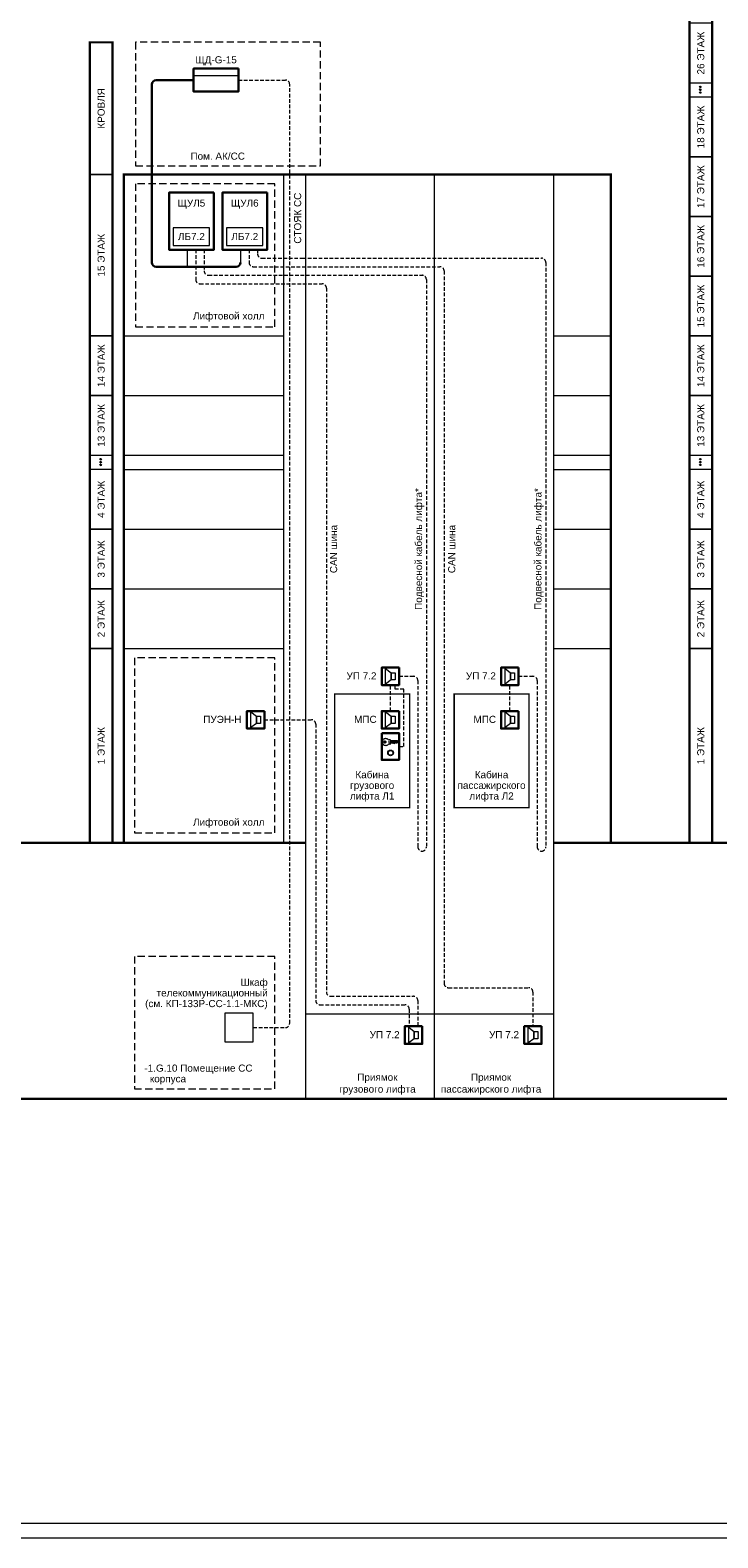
# Model space of a CAD drawing. Header units: millimetres. Extents: x 0 to 2625, y -889 to 841.
# Tile 10 of 24: x 382 to 624, y 0 to 530. Entities that reach past the tile are written whole.
import ezdxf

# ---------------------------------------------------------------- set-up
doc = ezdxf.new("R2010")
doc.units = ezdxf.units.MM
doc.linetypes.add('штриховая', pattern=[19.05, 12.7, -6.35])
doc.layers.get('0').update_dxf_attribs({"lineweight": 15})
doc.styles.add('CP.Text', font='arial.ttf')
pattern_1 = [(0, (0, -1.405), (0, 6.985), [5.08, -1.905]), (90, (0, -1.405), (-6.985, 4e-16), [5.08, -1.905])]

msp = doc.modelspace()

# ---------------------------------------------------------------- hatches: boundary and pattern name
h = msp.add_hatch()
h.set_pattern_fill('LINE', color=256, scale=0.0125, angle=225)
h.set_pattern_definition([(225, (711.77705, 1447.84069), (0.0280633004, -0.0280633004), [])])
h.paths.add_polyline_path([(617.46, 510.72, 1), (617.46, 510.22, 1)])
h = msp.add_hatch()
h.set_pattern_fill('LINE', color=256, scale=0.0125, angle=225)
h.set_pattern_definition([(225, (711.77705, 1446.84069), (0.0280633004, -0.0280633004), [])])
h.paths.add_polyline_path([(617.46, 509.72, 1), (617.46, 509.22, 1)])
h = msp.add_hatch()
h.set_pattern_fill('LINE', color=256, scale=0.0125, angle=225)
h.set_pattern_definition([(225, (711.77705, 1445.84069), (0.0280633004, -0.0280633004), [])])
h.paths.add_polyline_path([(617.46, 508.72, 1), (617.46, 508.22, 1)])
h = msp.add_hatch()
h.set_pattern_fill('ANGLE', color=4)
h.set_pattern_definition(pattern_1)
h.paths.add_polyline_path([(482.53, 416.42, 1), (483.53, 416.42, 1)])
h = msp.add_hatch()
h.set_pattern_fill('ANGLE', color=4)
h.set_pattern_definition(pattern_1)
h.paths.add_polyline_path([(482.53, 416.42, 1), (483.53, 416.42, 1)])
h = msp.add_hatch()
h.set_pattern_fill('LINE', color=256, scale=0.0125, angle=225)
h.set_pattern_definition([(225, (500.83836, 1316.84069), (0.0280633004, -0.0280633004), [])])
h.paths.add_polyline_path([(406.53, 379.72, 1), (406.53, 379.22, 1)])
h = msp.add_hatch()
h.set_pattern_fill('LINE', color=256, scale=0.0125, angle=225)
h.set_pattern_definition([(225, (500.83836, 1315.84069), (0.0280633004, -0.0280633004), [])])
h.paths.add_polyline_path([(406.53, 378.72, 1), (406.53, 378.22, 1)])
h = msp.add_hatch()
h.set_pattern_fill('LINE', color=256, scale=0.0125, angle=225)
h.set_pattern_definition([(225, (500.83836, 1314.84069), (0.0280633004, -0.0280633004), [])])
h.paths.add_polyline_path([(406.53, 377.72, 1), (406.53, 377.22, 1)])
h = msp.add_hatch()
h.set_pattern_fill('LINE', color=256, scale=0.0125, angle=225)
h.set_pattern_definition([(225, (711.77705, 1316.84069), (0.0280633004, -0.0280633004), [])])
h.paths.add_polyline_path([(617.46, 379.72, 1), (617.46, 379.22, 1)])
h = msp.add_hatch()
h.set_pattern_fill('LINE', color=256, scale=0.0125, angle=225)
h.set_pattern_definition([(225, (711.77705, 1315.84069), (0.0280633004, -0.0280633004), [])])
h.paths.add_polyline_path([(617.46, 378.72, 1), (617.46, 378.22, 1)])
h = msp.add_hatch()
h.set_pattern_fill('LINE', color=256, scale=0.0125, angle=225)
h.set_pattern_definition([(225, (711.77705, 1314.84069), (0.0280633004, -0.0280633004), [])])
h.paths.add_polyline_path([(617.46, 377.72, 1), (617.46, 377.22, 1)])

# ---------------------------------------------------------------- linework, layer by layer
at = {"color": 1, "lineweight": 30}
for p, q in [((424.58, 511.35), (424.58, 448.69)), ((439.25, 512.85), (426.08, 512.85)), ((454.24, 447.19), (426.08, 447.19))]:
    msp.add_line(p, q, dxfattribs=at)
msp.add_line((439.25, 514.44), (455.02, 514.44))
at = {"color": 6, "linetype": 'штриховая', "ltscale": 0.1}
for p, q in [((455.02, 512.85), (471.53, 512.85)), ((473.03, 181.03), (473.03, 511.35)), ((460.24, 179.53), (471.53, 179.53))]:
    msp.add_line(p, q, dxfattribs=at)
at = {"color": 1, "ltscale": 0.1}
for p, q in [((436.96, 453.19), (436.96, 447.19)), ((455.74, 453.19), (455.74, 448.69))]:
    msp.add_line(p, q, dxfattribs=at)
at = {"color": 4, "linetype": 'штриховая', "ltscale": 0.1}
for p, q in [((439.96, 453.19), (439.96, 442.69)), ((458.74, 453.19), (458.74, 448.69)), ((460.24, 447.19), (525.87, 447.19)), ((527.37, 445.69), (527.37, 195.03)), ((441.46, 441.19), (484.46, 441.19)), ((485.96, 439.69), (485.96, 192.03)), ((508.46, 290.89), (508.46, 300)), ((510.08, 298.53), (510.08, 300)), ((513.18, 298.53), (510.08, 298.53)), ((513.18, 278.4), (513.18, 298.53)), ((550.46, 290.89), (550.46, 300)), ((464.12, 287.8), (480.7, 287.8)), ((482.2, 286.3), (482.2, 189.03)), ((511.53, 278.4), (513.18, 278.4)), ((528.87, 193.53), (557.1, 193.53)), ((558.6, 192.03), (558.6, 179.96)), ((483.7, 187.53), (513.6, 187.53)), ((487.46, 190.53), (516.6, 190.53)), ((515.1, 186.03), (515.1, 179.96)), ((518.1, 189.03), (518.1, 179.96))]:
    msp.add_line(p, q, dxfattribs=at)
at = {"color": 30, "linetype": 'штриховая', "ltscale": 0.1, "true_color": 0xf26722}
for p, q in [((442.96, 453.19), (442.96, 445.69)), ((461.74, 453.19), (461.74, 451.69)), ((463.24, 450.19), (477.53, 450.19)), ((477.53, 450.19), (561.62, 450.19)), ((563.12, 448.69), (563.12, 243.08)), ((444.46, 444.19), (519.62, 444.19)), ((521.12, 442.69), (521.12, 243.08)), ((511.53, 303.09), (516.62, 303.09)), ((553.53, 303.09), (558.62, 303.09)), ((518.12, 301.59), (518.12, 243.08)), ((560.12, 301.59), (560.12, 243.08))]:
    msp.add_line(p, q, dxfattribs=at)
at = {"color": 251, "linetype": 'ByBlock', "lineweight": 5, "ltscale": 3, "true_color": 0x636466}
msp.add_line((478.56, 184.3), (565.89, 184.3), dxfattribs=at)
for points in [[(0, 841), (0, 0), (1189, 0), (1189, 841)], [(20, 5), (20, 836), (1184, 836), (1184, 5)], [(432.08, 454.69), (444.85, 454.69), (444.85, 460.91), (432.08, 460.91)], [(450.85, 454.69), (463.62, 454.69), (463.62, 460.91), (450.85, 460.91)]]:
    msp.add_lwpolyline(points, close=True)
at = {"color": 251, "true_color": 0x636466, "const_width": 0.8}
for points in [[(613.65, 726.39), (621.65, 726.39), (621.65, 244.53), (613.65, 244.53)], [(402.72, 526.14), (410.72, 526.14), (410.72, 244.53), (402.72, 244.53)]]:
    msp.add_lwpolyline(points, close=True, dxfattribs=at)
at = {"color": 251, "linetype": 'ByBlock', "lineweight": 5, "ltscale": 3, "true_color": 0x636466}
for points in [[(613.65, 511.87), (621.65, 511.87), (621.65, 532.87), (613.65, 532.87)], [(402.72, 479.66), (410.72, 479.66), (410.72, 526.14), (402.72, 526.14)], [(613.65, 485.87), (621.65, 485.87), (621.65, 506.87), (613.65, 506.87)], [(613.65, 464.87), (621.65, 464.87), (621.65, 485.87), (613.65, 485.87)], [(402.72, 422.87), (410.72, 422.87), (410.72, 479.66), (402.72, 479.66)], [(613.65, 443.87), (621.65, 443.87), (621.65, 464.87), (613.65, 464.87)], [(613.65, 422.87), (621.65, 422.87), (621.65, 443.87), (613.65, 443.87)], [(402.72, 401.87), (410.72, 401.87), (410.72, 422.87), (402.72, 422.87)], [(613.65, 401.87), (621.65, 401.87), (621.65, 422.87), (613.65, 422.87)], [(402.72, 380.87), (410.72, 380.87), (410.72, 401.87), (402.72, 401.87)], [(613.65, 380.87), (621.65, 380.87), (621.65, 401.87), (613.65, 401.87)], [(402.72, 354.87), (410.72, 354.87), (410.72, 375.87), (402.72, 375.87)], [(613.65, 354.87), (621.65, 354.87), (621.65, 375.87), (613.65, 375.87)], [(402.72, 333.87), (410.72, 333.87), (410.72, 354.87), (402.72, 354.87)], [(613.65, 333.87), (621.65, 333.87), (621.65, 354.87), (613.65, 354.87)], [(402.72, 312.87), (410.72, 312.87), (410.72, 333.87), (402.72, 333.87)], [(613.65, 312.87), (621.65, 312.87), (621.65, 333.87), (613.65, 333.87)], [(402.72, 244.53), (410.72, 244.53), (410.72, 312.87), (402.72, 312.87)], [(613.65, 244.53), (621.65, 244.53), (621.65, 312.87), (613.65, 312.87)]]:
    msp.add_lwpolyline(points, close=True, dxfattribs=at)
at = {"linetype": 'штриховая', "ltscale": 0.2}
for points in [[(483.89, 526.14), (418.8, 526.14), (418.8, 482.66), (483.89, 482.66)], [(467.81, 476.41), (418.8, 476.41), (418.8, 426.06), (467.81, 426.06)], [(467.81, 309.61), (418.49, 309.61), (418.49, 248), (467.81, 248)], [(467.81, 204.57), (418.38, 204.57), (418.38, 157.96), (467.81, 157.96)]]:
    msp.add_lwpolyline(points, close=True, dxfattribs=at)
at = {"lineweight": 30}
for points in [[(455.02, 516.9), (455.02, 508.81), (439.25, 508.81), (439.25, 516.9)], [(446.35, 473.27), (446.35, 453.19), (430.58, 453.19), (430.58, 473.27)], [(465.12, 473.27), (465.12, 453.19), (449.35, 453.19), (449.35, 473.27)], [(511.53, 306.18), (511.53, 300), (505.39, 300), (505.39, 306.18)], [(553.53, 306.18), (553.53, 300), (547.39, 300), (547.39, 306.18)], [(464.12, 290.89), (464.12, 284.71), (457.99, 284.71), (457.99, 290.89)], [(511.53, 290.89), (511.53, 284.71), (505.39, 284.71), (505.39, 290.89)], [(553.53, 290.89), (553.53, 284.71), (547.39, 284.71), (547.39, 290.89)], [(505.39, 283.1), (511.53, 283.1), (511.53, 273.7), (505.39, 273.7)], [(519.67, 179.96), (519.67, 173.78), (513.53, 173.78), (513.53, 179.96)], [(561.67, 179.96), (561.67, 173.78), (555.53, 173.78), (555.53, 179.96)]]:
    msp.add_lwpolyline(points, close=True, dxfattribs=at)
at = {"color": 251, "linetype": 'ByBlock', "lineweight": 30, "ltscale": 3, "true_color": 0x636466, "const_width": 0.8}
for points in [[(470.89, 479.66), (414.72, 479.66), (414.72, 244.53), (470.89, 244.53)], [(470.89, 479.66), (565.89, 479.66)], [(565.89, 244.53), (586.03, 244.53), (586.03, 479.66), (565.89, 479.66)], [(108.78, 244.53), (52.6, 244.53), (52.6, 154.49), (1168.01, 154.49), (1168.01, 244.53), (566.89, 244.53)], [(478.56, 244.53), (354.95, 244.53)]]:
    msp.add_lwpolyline(points, dxfattribs=at)
at = {"color": 251, "linetype": 'ByBlock', "lineweight": 5, "ltscale": 3, "true_color": 0x636466}
for points in [[(470.89, 479.66), (470.89, 244.53)], [(478.56, 479.66), (478.56, 154.49)], [(523.89, 479.66), (523.89, 154.49)], [(565.89, 479.66), (565.89, 154.49)], [(565.89, 479.66), (565.89, 154.49)], [(414.72, 422.87), (470.89, 422.87)], [(565.89, 422.87), (586.03, 422.87)], [(414.72, 401.87), (470.89, 401.87)], [(565.89, 401.87), (586.03, 401.87)], [(414.72, 380.87), (470.89, 380.87)], [(565.89, 380.87), (586.03, 380.87)], [(414.72, 375.87), (470.89, 375.87)], [(565.89, 375.87), (586.03, 375.87)], [(414.72, 354.87), (470.89, 354.87)], [(565.89, 354.87), (586.03, 354.87)], [(414.72, 333.87), (470.89, 333.87)], [(565.89, 333.87), (586.03, 333.87)], [(414.72, 312.87), (470.89, 312.87)], [(565.89, 312.87), (586.03, 312.87)]]:
    msp.add_lwpolyline(points, dxfattribs=at)
at = {"lineweight": 18}
for points in [[(505.39, 300), (505.39, 306.18), (511.53, 306.18), (511.53, 300)], [(506.79, 300.34), (506.79, 305.84), (508.73, 304.32), (508.73, 301.82)], [(510.13, 304.32), (510.13, 301.82), (508.73, 301.82), (508.73, 304.32)], [(547.39, 300), (547.39, 306.18), (553.53, 306.18), (553.53, 300)], [(548.79, 300.34), (548.79, 305.84), (550.73, 304.32), (550.73, 301.82)], [(552.13, 304.32), (552.13, 301.82), (550.73, 301.82), (550.73, 304.32)], [(457.99, 284.71), (457.99, 290.89), (464.12, 290.89), (464.12, 284.71)], [(459.38, 285.05), (459.38, 290.55), (461.33, 289.03), (461.33, 286.53)], [(462.73, 289.03), (462.73, 286.53), (461.33, 286.53), (461.33, 289.03)], [(505.39, 284.71), (505.39, 290.89), (511.53, 290.89), (511.53, 284.71)], [(506.79, 285.05), (506.79, 290.55), (508.73, 289.03), (508.73, 286.53)], [(510.13, 289.03), (510.13, 286.53), (508.73, 286.53), (508.73, 289.03)], [(547.39, 284.71), (547.39, 290.89), (553.53, 290.89), (553.53, 284.71)], [(548.79, 285.05), (548.79, 290.55), (550.73, 289.03), (550.73, 286.53)], [(552.13, 289.03), (552.13, 286.53), (550.73, 286.53), (550.73, 289.03)], [(511.53, 273.7), (505.39, 273.7), (505.39, 283.1), (511.53, 283.1)], [(513.53, 173.78), (513.53, 179.96), (519.67, 179.96), (519.67, 173.78)], [(514.93, 174.12), (514.93, 179.62), (516.88, 178.1), (516.88, 175.6)], [(518.28, 178.1), (518.28, 175.6), (516.88, 175.6), (516.88, 178.1)], [(555.53, 173.78), (555.53, 179.96), (561.67, 179.96), (561.67, 173.78)], [(556.93, 174.12), (556.93, 179.62), (558.88, 178.1), (558.88, 175.6)], [(560.28, 178.1), (560.28, 175.6), (558.88, 175.6), (558.88, 178.1)]]:
    msp.add_lwpolyline(points, close=True, dxfattribs=at)
at = {"const_width": 0.5}
for points in [[(488.89, 256.85), (515.21, 256.85), (515.21, 296.85), (488.89, 296.85)], [(530.89, 256.85), (557.21, 256.85), (557.21, 296.85), (530.89, 296.85)]]:
    msp.add_lwpolyline(points, close=True, dxfattribs=at)
at = {"lineweight": 18}
for points in [[(511.06, 279.88), (508.1, 279.88), (507.76, 280.01), (511.23, 280.01)], [(507.89, 280.6), (508.18, 280.82), (508.31, 280.82), (508.39, 280.77), (508.39, 280.48), (510.89, 280.48), (511.31, 280.18), (511.31, 280.1), (510.76, 279.59), (510.47, 279.59), (510.26, 279.8), (509.92, 279.46), (509.88, 279.46)], [(509.79, 279.46), (509.71, 279.46), (509.37, 279.76), (509.03, 279.42), (508.77, 279.67), (508.39, 279.67), (508.39, 279.21), (508.31, 279.16), (507.89, 279.38)]]:
    msp.add_lwpolyline(points, dxfattribs=at)
at = {"lineweight": 25}
msp.add_lwpolyline([(509.79, 279.46), (509.83, 279.55), (509.88, 279.46)], dxfattribs=at)
at = {"color": 6}
msp.add_lwpolyline([(450.24, 174.53), (460.24, 174.53), (460.24, 184.53), (450.24, 184.53)], close=True, dxfattribs=at)
for centre in [(617.46, 510.47), (617.46, 509.47), (617.46, 508.47), (406.53, 379.47), (406.53, 378.47), (406.53, 377.47), (617.46, 379.47), (617.46, 378.47), (617.46, 377.47)]:
    msp.add_circle(centre, 0.25)
at = {"lineweight": 25}
msp.add_circle((506.51, 279.99), 0.275, dxfattribs=at)
at = {"lineweight": 18}
for radius in [0.995, 0.825]:
    msp.add_circle((508.5, 276.14), radius, dxfattribs=at)
at = {"color": 1, "lineweight": 30}
for centre, start, end in [((426.08, 511.35), 90, 180), ((426.08, 448.69), 180, 270)]:
    msp.add_arc(centre, 1.5, start, end, dxfattribs=at)
at = {"color": 6, "linetype": 'штриховая', "ltscale": 0.1}
for centre, start, end in [((471.53, 511.35), 0, 90), ((471.53, 181.03), 270, 0)]:
    msp.add_arc(centre, 1.5, start, end, dxfattribs=at)
at = {"color": 30, "linetype": 'штриховая', "ltscale": 0.1, "true_color": 0xf26722}
for centre, start, end in [((463.24, 451.69), 180, 270), ((444.46, 445.69), 180, 270), ((561.62, 448.69), 0, 90), ((519.62, 442.69), 0, 90), ((516.62, 301.59), 0, 90), ((558.62, 301.59), 0, 90), ((519.62, 243.08), 180, 270), ((519.62, 243.08), 270, 0), ((561.62, 243.08), 180, 270), ((561.62, 243.08), 270, 0)]:
    msp.add_arc(centre, 1.5, start, end, dxfattribs=at)
at = {"color": 1, "lineweight": 30, "ltscale": 0.1}
msp.add_arc((454.24, 448.69), 1.5, 270, 0, dxfattribs=at)
at = {"color": 4, "linetype": 'штриховая', "ltscale": 0.1}
for centre, start, end in [((460.24, 448.69), 180, 270), ((525.87, 445.69), 0, 90), ((441.46, 442.69), 180, 270), ((484.46, 439.69), 0, 90), ((480.7, 286.3), 0, 90), ((487.46, 192.03), 180, 270), ((528.87, 195.03), 180, 270), ((557.1, 192.03), 0, 90), ((483.7, 189.03), 180, 270), ((513.6, 186.03), 0, 90), ((516.6, 189.03), 0, 90)]:
    msp.add_arc(centre, 1.5, start, end, dxfattribs=at)
at = {"lineweight": 18}
for points, knots in [([(505.68, 279.98), (505.68, 280.17), (505.72, 280.35), (505.85, 280.68), (505.94, 280.82), (506.13, 281.01), (506.21, 281.08), (506.38, 281.18), (506.47, 281.22), (506.57, 281.24)], [0, 0, 0, 0, 0.547336, 0.547336, 1.063434, 1.063434, 1.361474, 1.361474, 1.660846, 1.660846, 1.660846, 1.660846]), ([(506.57, 281.24), (506.7, 281.28), (506.84, 281.29), (507.11, 281.26), (507.24, 281.21), (507.47, 281.09), (507.57, 281.01), (507.75, 280.82), (507.82, 280.71), (507.88, 280.59)], [0, 0, 0, 0, 0.41198, 0.41198, 0.823657, 0.823657, 1.201793, 1.201793, 1.602028, 1.602028, 1.602028, 1.602028]), ([(506.58, 278.73), (506.44, 278.77), (506.32, 278.83), (506.08, 279), (505.98, 279.12), (505.83, 279.35), (505.78, 279.47), (505.7, 279.72), (505.69, 279.85), (505.68, 279.98)], [0, 0, 0, 0, 0.417934, 0.417934, 0.875269, 0.875269, 1.256039, 1.256039, 1.653364, 1.653364, 1.653364, 1.653364]), ([(507.88, 279.4), (507.81, 279.25), (507.71, 279.11), (507.48, 278.89), (507.35, 278.81), (507.11, 278.73), (507, 278.7), (506.79, 278.69), (506.68, 278.71), (506.58, 278.73)], [0, 0, 0, 0, 0.510094, 0.510094, 0.964236, 0.964236, 1.282131, 1.282131, 1.607848, 1.607848, 1.607848, 1.607848])]:
    msp.add_open_spline(points, degree=3, knots=knots, dxfattribs=at)

# ---------------------------------------------------------------- texts
at = {"char_height": 2.5, "attachment_point": 5, "rotation": 90, "style": 'CP.Text'}
for s, insert, width in [('26 ЭТАЖ', (617.65, 522.37), 21), ('КРОВЛЯ', (406.72, 502.9), 46.477), ('18 ЭТАЖ', (617.65, 496.37), 21), ('17 ЭТАЖ', (617.65, 475.37), 21), ('СТОЯК СС', (475.84, 464.27), 21), ('15 ЭТАЖ', (406.72, 451.26), 56.7935), ('16 ЭТАЖ', (617.65, 454.37), 21), ('15 ЭТАЖ', (617.65, 433.37), 21), ('14 ЭТАЖ', (406.72, 412.37), 21), ('14 ЭТАЖ', (617.65, 412.37), 21), ('13 ЭТАЖ', (406.72, 391.37), 21), ('13 ЭТАЖ', (617.65, 391.37), 21), ('4 ЭТАЖ', (406.72, 365.37), 21), ('4 ЭТАЖ', (617.65, 365.37), 21), ('3 ЭТАЖ', (406.72, 344.37), 21), ('3 ЭТАЖ', (617.65, 344.37), 21), ('2 ЭТАЖ', (406.72, 323.37), 21), ('2 ЭТАЖ', (617.65, 323.37), 21), ('1 ЭТАЖ', (406.72, 278.7), 68.3311), ('1 ЭТАЖ', (617.65, 278.7), 68.3311)]:
    msp.add_mtext(s, dxfattribs=dict(at, insert=insert, width=width))
at = {"char_height": 2.5, "line_spacing_factor": 0.9, "style": 'CP.Text'}
for s, insert, width, attachment_point in [('ЩД-G-15', (447.14, 519.63), 15.77, 5), ('Пом. АК/СС', (447.71, 486.09), 57.8125, 5), ('ЩУЛ5', (438.46, 469.23), 15.77, 5), ('ЩУЛ6', (457.24, 469.23), 15.77, 5), ('ЛБ7.2', (438.46, 457.8), 12.77, 5), ('ЛБ7.2', (457.24, 457.8), 12.77, 5), ('Лифтовой холл', (451.6, 429.51), 32.4033, 5), ('УП 7.2', (498.29, 303.23), 18, 5), ('УП 7.2', (540.29, 303.23), 18, 5), ('ПУЭН-Н', (449.36, 287.94), 18, 5), ('МПС', (499.67, 287.94), 18, 5), ('МПС', (541.67, 287.94), 18, 5), ('Кабина\\Pгрузового\\Pлифта Л1', (502.05, 264.36), 26.3197, 5), ('Кабина\\Pпассажирского\\Pлифта Л2', (544.05, 264.36), 26.3197, 5), ('Лифтовой холл', (451.6, 251.43), 32.4033, 5), ('\\pxt12;Шкаф телекоммуникационный\\P(см. КП-133Р-СС-1.1-МКС)', (465.3, 191.34), 45.7962, 6), ('УП 7.2', (506.44, 177.01), 18, 5), ('УП 7.2', (548.44, 177.01), 18, 5), ('-1.G.10 Помещение СС\\P  корпуса', (421.91, 163.01), 49.425, 4)]:
    msp.add_mtext(s, dxfattribs=dict(at, insert=insert, width=width, attachment_point=attachment_point))
at = {"char_height": 2.5, "width": 50.0261, "attachment_point": 5, "rotation": 90, "line_spacing_factor": 0.9, "style": 'CP.Text'}
for s, insert in [('Подвесной кабель лифта*', (518.74, 347.87)), ('Подвесной кабель лифта*', (560.74, 347.87)), ('CAN шина', (488.5, 347.87)), ('CAN шина', (530.04, 347.87))]:
    msp.add_mtext(s, dxfattribs=dict(at, insert=insert))
at = {"char_height": 2.5, "width": 40, "attachment_point": 5, "style": 'CP.Text'}
for s, insert in [('Приямок\\Pгрузового лифта', (503.89, 159.59)), ('Приямок\\Pпассажирского лифта', (543.89, 159.59))]:
    msp.add_mtext(s, dxfattribs=dict(at, insert=insert))

doc.saveas('drawing.dxf')
